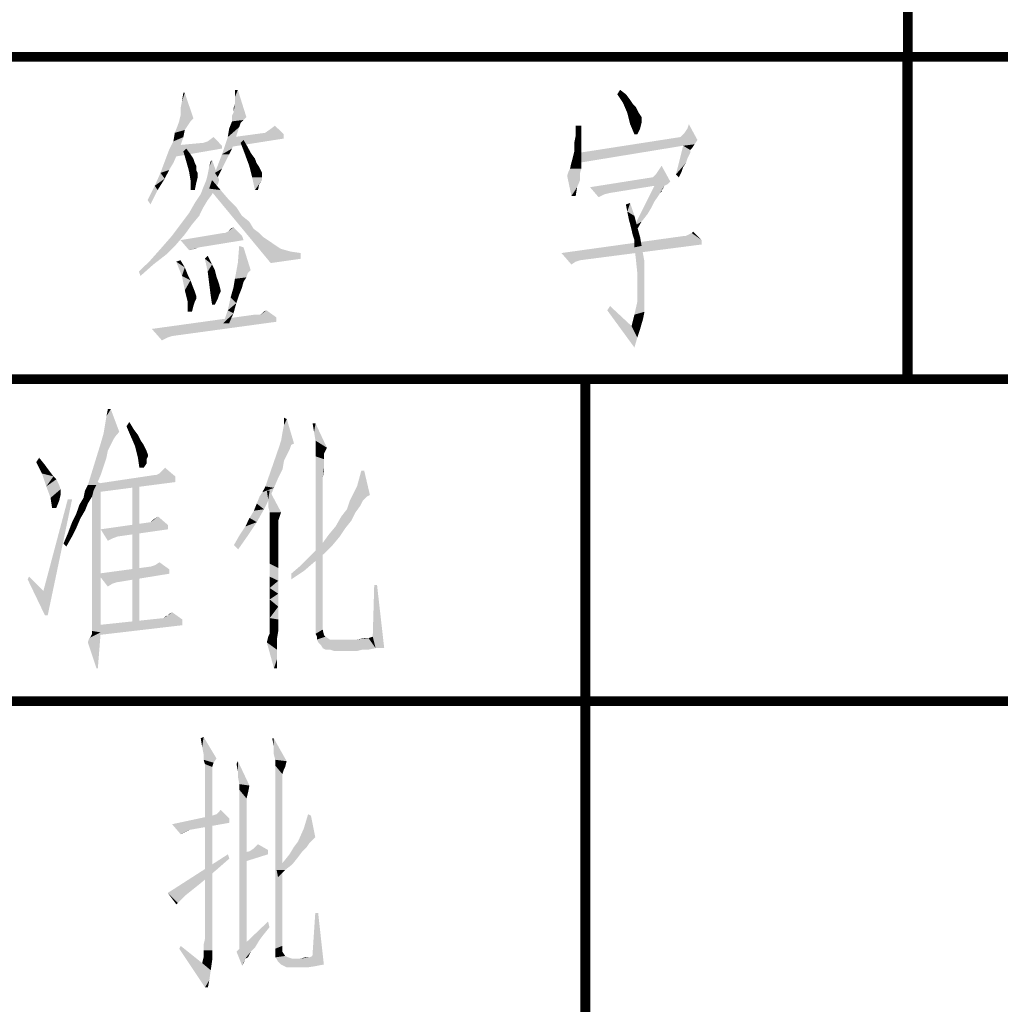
# Model space of a CAD drawing. Header units: millimetres. Extents: x 0 to 420, y 0 to 297.
# Tile 17 of 27: x 271 to 286, y 15 to 31. Entities that reach past the tile are written whole.
import ezdxf

# ---------------------------------------------------------------- set-up
doc = ezdxf.new("R2010")
doc.units = ezdxf.units.MM
doc.header["$LTSCALE"] = 23.1
doc.layers.get('0').update_dxf_attribs({"linetype": 'CONTINUOUS'})
doc.layers.add('GMA1347总成-02_DXF_FORMAT', color=7, linetype='CONTINUOUS')

# ---------------------------------------------------------------- blocks, each defined once
blk = doc.blocks.new('*T14')
at = {"color": 1, "linetype": 'Continuous'}
for p, q in [((0, 0), (15, 0)), ((0, 0), (0, -5)), ((15, 0), (15, -5)), ((0, -5), (15, -5))]:
    blk.add_line(p, q, dxfattribs=at)
blk = doc.blocks.new('*T15')
at = {"color": 1, "linetype": 'Continuous'}
for p, q in [((0, 0), (10, 0)), ((0, 0), (0, -5)), ((10, 0), (10, -5)), ((0, -5), (10, -5))]:
    blk.add_line(p, q, dxfattribs=at)
blk = doc.blocks.new('*T16')
at = {"color": 1, "linetype": 'Continuous'}
for p, q in [((0, 0), (60, 0)), ((0, 0), (0, -20)), ((15, 0), (15, -20)), ((30, 0), (30, -20)), ((45, 0), (45, -20)), ((60, 0), (60, -20)), ((0, -5), (60, -5)), ((0, -10), (60, -10)), ((0, -15), (60, -15)), ((0, -20), (60, -20))]:
    blk.add_line(p, q, dxfattribs=at)

msp = doc.modelspace()

# ---------------------------------------------------------------- linework, layer by layer
at = {"color": 1, "linetype": 'Continuous'}
for points in [[(273.715, 29.2), (273.737, 29.311), (273.781, 29.444)], [(273.715, 29.089), (273.715, 29.2), (273.781, 29.444)], [(273.715, 29.089), (273.781, 29.444), (273.915, 29.044)], [(273.781, 29.444), (273.737, 29.311), (273.759, 29.444)], [(274.537, 29.133), (274.559, 29.267), (274.604, 29.489)], [(274.537, 29.133), (274.604, 29.489), (274.737, 29.067)], [(274.604, 29.489), (274.559, 29.378), (274.559, 29.489)], [(274.559, 29.267), (274.559, 29.378), (274.604, 29.489)], [(280.493, 29.422), (280.537, 29.489), (280.626, 29.422)], [(280.626, 29.422), (280.581, 29.289), (280.493, 29.422)], [(280.626, 29.422), (280.693, 29.333), (280.581, 29.289)], [(274.537, 29.133), (274.537, 29.2), (274.559, 29.267)], [(280.581, 29.289), (280.693, 29.333), (280.737, 29.267)], [(280.737, 29.267), (280.648, 29.133), (280.581, 29.289)], [(280.737, 29.267), (280.781, 29.222), (280.648, 29.133)], [(280.648, 29.133), (280.781, 29.222), (280.826, 29.133)], [(273.915, 29.044), (273.693, 29), (273.715, 29.089)], [(273.693, 29), (273.915, 29.044), (273.87, 29)], [(274.737, 29.067), (274.515, 29.089), (274.537, 29.133)], [(274.737, 29.067), (274.515, 29), (274.515, 29.089)], [(274.737, 29.067), (274.715, 29.044), (274.515, 29)], [(274.715, 29.044), (274.693, 29.022), (274.515, 29)], [(280.826, 29.133), (280.693, 28.956), (280.648, 29.133)], [(280.826, 29.133), (280.87, 29.067), (280.693, 28.956)], [(280.87, 29.067), (280.87, 29.022), (280.693, 28.956)], [(273.826, 28.933), (273.781, 28.867), (273.626, 28.822)], [(273.826, 28.933), (273.626, 28.822), (273.67, 28.933)], [(273.87, 29), (273.67, 28.933), (273.693, 29)], [(273.67, 28.933), (273.87, 29), (273.826, 28.933)], [(274.448, 28.756), (274.47, 28.889), (274.626, 28.911)], [(274.448, 28.756), (274.626, 28.911), (274.515, 28.578)], [(274.648, 28.978), (274.47, 28.889), (274.515, 29)], [(274.648, 28.978), (274.626, 28.911), (274.47, 28.889)], [(274.515, 29), (274.693, 29.022), (274.648, 28.978)], [(275.093, 28.867), (275.181, 28.933), (275.315, 28.8)], [(279.937, 28.933), (279.937, 28.8), (279.848, 28.778)], [(279.937, 28.933), (279.848, 28.778), (279.848, 28.933)], [(280.87, 29.022), (280.87, 28.978), (280.693, 28.956)], [(280.693, 28.956), (280.87, 28.978), (280.848, 28.889)], [(280.848, 28.889), (280.759, 28.8), (280.693, 28.956)], [(281.581, 28.889), (281.604, 28.956), (281.737, 28.711)], [(273.537, 28.556), (273.604, 28.689), (273.759, 28.756)], [(273.537, 28.556), (273.759, 28.756), (273.693, 28.556)], [(273.759, 28.756), (273.604, 28.689), (273.626, 28.822)], [(273.626, 28.822), (273.781, 28.867), (273.759, 28.756)], [(274.137, 28.689), (274.226, 28.756), (274.359, 28.622)], [(274.515, 28.578), (274.359, 28.489), (274.448, 28.756)], [(275.315, 28.733), (274.47, 28.6), (274.537, 28.756)], [(275.315, 28.8), (274.537, 28.756), (275.026, 28.822)], [(274.537, 28.756), (275.315, 28.8), (275.315, 28.733)], [(275.315, 28.8), (275.026, 28.822), (275.093, 28.867)], [(279.937, 28.689), (279.826, 28.667), (279.848, 28.778)], [(279.848, 28.778), (279.937, 28.8), (279.937, 28.689)], [(281.737, 28.711), (279.893, 28.511), (281.47, 28.756)], [(280.759, 28.8), (280.848, 28.889), (280.804, 28.8)], [(281.737, 28.711), (281.47, 28.756), (281.493, 28.778)], [(281.737, 28.711), (281.493, 28.778), (281.537, 28.822)], [(281.737, 28.711), (281.537, 28.822), (281.581, 28.889)], [(274.359, 28.622), (273.581, 28.622), (274.07, 28.667)], [(274.359, 28.622), (274.359, 28.578), (273.581, 28.444)], [(274.359, 28.622), (273.581, 28.444), (273.581, 28.622)], [(274.359, 28.622), (274.07, 28.667), (274.137, 28.689)], [(274.648, 28.667), (274.693, 28.711), (274.759, 28.6)], [(274.759, 28.6), (274.715, 28.489), (274.648, 28.667)], [(274.759, 28.6), (274.804, 28.511), (274.715, 28.489)], [(279.826, 28.667), (279.937, 28.689), (279.937, 28.6)], [(279.937, 28.6), (279.826, 28.533), (279.826, 28.667)], [(279.826, 28.533), (279.937, 28.6), (279.937, 28.511)], [(281.737, 28.711), (281.693, 28.644), (279.893, 28.511)], [(281.693, 28.644), (281.515, 28.622), (279.893, 28.511)], [(279.893, 28.511), (281.515, 28.622), (279.893, 28.356)], [(281.626, 28.556), (281.404, 28.178), (281.515, 28.622)], [(281.515, 28.622), (281.693, 28.644), (281.648, 28.578)], [(281.515, 28.622), (281.648, 28.578), (281.626, 28.556)], [(273.693, 28.556), (273.47, 28.378), (273.537, 28.556)], [(273.47, 28.378), (273.693, 28.556), (273.604, 28.356)], [(273.759, 28.533), (273.804, 28.578), (273.87, 28.489)], [(273.87, 28.489), (273.804, 28.378), (273.759, 28.533)], [(273.87, 28.489), (273.915, 28.422), (273.804, 28.378)], [(274.47, 28.489), (274.426, 28.4), (274.248, 28.2)], [(274.47, 28.489), (274.248, 28.2), (274.359, 28.489)], [(274.359, 28.489), (274.515, 28.578), (274.47, 28.489)], [(274.715, 28.489), (274.804, 28.511), (274.87, 28.422)], [(274.87, 28.422), (274.781, 28.311), (274.715, 28.489)], [(279.937, 28.444), (279.937, 28.378), (279.781, 28.356)], [(279.937, 28.444), (279.781, 28.356), (279.804, 28.444)], [(279.937, 28.511), (279.804, 28.444), (279.826, 28.533)], [(279.804, 28.444), (279.937, 28.511), (279.937, 28.444)], [(281.626, 28.556), (281.626, 28.511), (281.404, 28.178)], [(281.626, 28.511), (281.604, 28.467), (281.404, 28.178)], [(281.604, 28.467), (281.581, 28.422), (281.404, 28.178)], [(273.604, 28.356), (273.404, 28.2), (273.47, 28.378)], [(273.604, 28.356), (273.537, 28.244), (273.404, 28.2)], [(273.804, 28.378), (273.915, 28.422), (273.937, 28.356)], [(273.937, 28.356), (273.848, 28.222), (273.804, 28.378)], [(273.937, 28.356), (273.959, 28.311), (273.848, 28.222)], [(273.959, 28.311), (273.959, 28.244), (273.848, 28.222)], [(274.115, 28.089), (274.137, 28.178), (274.204, 28.4)], [(274.115, 28.089), (274.204, 28.4), (274.315, 28.089)], [(274.137, 28.178), (274.159, 28.289), (274.204, 28.4)], [(274.159, 28.289), (274.181, 28.378), (274.204, 28.4)], [(274.426, 28.4), (274.359, 28.267), (274.248, 28.2)], [(274.87, 28.422), (274.893, 28.356), (274.781, 28.311)], [(274.781, 28.311), (274.893, 28.356), (274.937, 28.289)], [(274.937, 28.289), (274.826, 28.133), (274.781, 28.311)], [(274.937, 28.289), (274.959, 28.244), (274.826, 28.133)], [(279.937, 28.311), (279.759, 28.267), (279.781, 28.356)], [(279.759, 28.267), (279.937, 28.311), (279.937, 28.267)], [(279.781, 28.356), (279.937, 28.378), (279.937, 28.311)], [(281.093, 28.178), (281.137, 28.244), (281.181, 28.311)], [(281.093, 28.178), (281.181, 28.311), (281.315, 28.067)], [(281.581, 28.422), (281.559, 28.356), (281.404, 28.178)], [(281.559, 28.356), (281.515, 28.289), (281.404, 28.178)], [(281.515, 28.289), (281.493, 28.222), (281.404, 28.178)], [(273.47, 28.111), (273.315, 28), (273.404, 28.2)], [(273.404, 28.2), (273.537, 28.244), (273.47, 28.111)], [(273.848, 28.222), (273.959, 28.244), (273.981, 28.2)], [(273.981, 28.2), (273.87, 28.089), (273.848, 28.222)], [(273.981, 28.2), (273.981, 28.178), (273.87, 28.089)], [(273.981, 28.178), (273.981, 28.133), (273.87, 28.089)], [(273.87, 28.089), (273.981, 28.133), (273.959, 28.044)], [(274.248, 28.2), (274.359, 28.267), (274.293, 28.133)], [(274.959, 28.244), (274.981, 28.2), (274.826, 28.133)], [(274.981, 28.2), (274.981, 28.178), (274.826, 28.133)], [(274.826, 28.133), (274.981, 28.178), (274.981, 28.133)], [(274.981, 28.133), (274.87, 27.933), (274.826, 28.133)], [(274.981, 28.133), (274.981, 28.089), (274.87, 27.933)], [(279.915, 28.2), (279.715, 28.156), (279.737, 28.222)], [(279.715, 28.156), (279.915, 28.2), (279.915, 28.089)], [(279.915, 28.089), (279.781, 27.844), (279.715, 28.156)], [(279.937, 28.267), (279.737, 28.222), (279.759, 28.267)], [(279.737, 28.222), (279.937, 28.267), (279.915, 28.2)], [(281.315, 28.067), (280.07, 27.978), (281.048, 28.133)], [(281.048, 28.133), (281.07, 28.156), (281.093, 28.178)], [(281.315, 28.067), (281.048, 28.133), (281.093, 28.178)], [(281.404, 28.178), (281.493, 28.222), (281.448, 28.133)], [(273.359, 27.933), (273.204, 27.778), (273.315, 28)], [(273.315, 28), (273.47, 28.111), (273.359, 27.933)], [(273.959, 28.044), (273.87, 27.933), (273.87, 28.089)], [(273.87, 27.933), (273.959, 28.044), (273.937, 27.933)], [(274.248, 27.956), (274.026, 27.867), (274.07, 27.978)], [(274.315, 28.089), (274.293, 28.022), (274.07, 27.978)], [(274.315, 28.089), (274.07, 27.978), (274.115, 28.089)], [(274.07, 27.978), (274.293, 28.022), (274.248, 27.956)], [(274.159, 27.956), (274.204, 28.089), (274.337, 27.933)], [(274.981, 28.089), (274.937, 28.022), (274.87, 27.933)], [(274.87, 27.933), (274.937, 28.022), (274.915, 27.933)], [(279.915, 28.089), (279.87, 27.978), (279.781, 27.844)], [(279.781, 27.844), (279.87, 27.978), (279.848, 27.844)], [(281.315, 28.067), (281.27, 28.022), (280.07, 27.978)], [(281.27, 28.022), (281.07, 28), (280.07, 27.978)], [(280.07, 27.978), (281.07, 28), (280.381, 27.889)], [(280.07, 27.978), (280.381, 27.889), (280.293, 27.867)], [(280.293, 27.867), (280.204, 27.822), (280.07, 27.978)], [(281.226, 28), (281.181, 27.933), (280.759, 27.378)], [(281.226, 28), (280.759, 27.378), (281.07, 28)], [(281.07, 28), (281.27, 28.022), (281.226, 28)], [(281.226, 28), (281.204, 27.956), (281.181, 27.933)], [(273.204, 27.778), (273.359, 27.933), (273.248, 27.711)], [(274.204, 27.867), (274.137, 27.778), (273.937, 27.733)], [(274.204, 27.867), (273.937, 27.733), (274.026, 27.867)], [(274.026, 27.867), (274.248, 27.956), (274.204, 27.867)], [(274.337, 27.933), (275.115, 26.8), (274.159, 27.956)], [(274.337, 27.933), (274.47, 27.778), (275.115, 26.8)], [(281.181, 27.933), (281.159, 27.889), (280.759, 27.378)], [(281.159, 27.889), (281.115, 27.822), (280.759, 27.378)], [(281.115, 27.822), (281.07, 27.756), (280.759, 27.378)], [(281.181, 27.933), (281.181, 27.911), (281.159, 27.889)], [(274.07, 27.667), (273.848, 27.578), (273.937, 27.733)], [(273.848, 27.578), (274.07, 27.667), (274.004, 27.533)], [(273.937, 27.733), (274.137, 27.778), (274.07, 27.667)], [(274.47, 27.778), (274.581, 27.667), (275.115, 26.8)], [(274.581, 27.667), (274.67, 27.533), (275.115, 26.8)], [(280.648, 27.6), (280.626, 27.711), (280.693, 27.733)], [(280.648, 27.6), (280.693, 27.733), (280.759, 27.533)], [(281.07, 27.756), (281.026, 27.667), (280.759, 27.378)], [(281.026, 27.667), (280.959, 27.556), (280.759, 27.378)], [(274.004, 27.533), (273.715, 27.4), (273.848, 27.578)], [(273.715, 27.4), (274.004, 27.533), (273.893, 27.4)], [(274.67, 27.533), (274.781, 27.444), (275.115, 26.8)], [(280.759, 27.533), (280.67, 27.489), (280.648, 27.6)], [(280.693, 27.4), (280.67, 27.489), (280.759, 27.533)], [(280.693, 27.4), (280.759, 27.533), (280.804, 27.356)], [(280.959, 27.556), (280.87, 27.444), (280.759, 27.378)], [(273.893, 27.4), (273.781, 27.244), (273.581, 27.222)], [(273.893, 27.4), (273.581, 27.222), (273.715, 27.4)], [(274.781, 27.444), (274.848, 27.333), (275.115, 26.8)], [(280.804, 27.356), (280.715, 27.311), (280.693, 27.4)], [(280.759, 27.378), (280.87, 27.444), (280.781, 27.289)], [(273.648, 27.089), (273.426, 27.044), (273.581, 27.222)], [(273.581, 27.222), (273.781, 27.244), (273.648, 27.089)], [(274.404, 27.267), (274.67, 27.222), (273.715, 27.156)], [(274.404, 27.267), (273.715, 27.156), (274.381, 27.267)], [(273.715, 27.156), (274.67, 27.222), (274.693, 27.156)], [(274.67, 27.222), (274.404, 27.267), (274.448, 27.289)], [(274.448, 27.289), (274.493, 27.333), (274.537, 27.356)], [(274.448, 27.289), (274.537, 27.356), (274.67, 27.222)], [(274.848, 27.333), (274.937, 27.267), (275.115, 26.8)], [(274.937, 27.267), (275.004, 27.2), (275.115, 26.8)], [(281.559, 27.222), (281.804, 27.156), (279.626, 26.956)], [(281.559, 27.222), (279.626, 26.956), (281.537, 27.222)], [(280.737, 27.222), (280.715, 27.311), (280.804, 27.356)], [(280.737, 27.222), (280.804, 27.356), (280.848, 27.2)], [(280.848, 27.2), (280.759, 27.156), (280.737, 27.222)], [(281.804, 27.156), (281.559, 27.222), (281.604, 27.244)], [(281.804, 27.156), (281.604, 27.244), (281.648, 27.267)], [(281.648, 27.267), (281.67, 27.289), (281.804, 27.156)], [(273.426, 27.044), (273.648, 27.089), (273.493, 26.933)], [(273.715, 27.156), (274.693, 27.156), (274.004, 27.044)], [(274.004, 27.044), (273.848, 27), (273.715, 27.156)], [(274.693, 27.044), (274.604, 26.8), (274.626, 27.067)], [(275.004, 27.2), (275.137, 27.111), (275.115, 26.8)], [(275.137, 27.111), (275.27, 27.022), (275.115, 26.8)], [(281.804, 27.156), (281.804, 27.089), (279.626, 26.956)], [(279.626, 26.956), (281.804, 27.089), (279.915, 26.844)], [(280.759, 27.089), (280.759, 27.156), (280.848, 27.2)], [(280.759, 27.089), (280.848, 27.2), (280.87, 27.067)], [(280.87, 27.067), (280.759, 27.044), (280.759, 27.089)], [(280.781, 26.867), (280.759, 27.044), (280.87, 27.067)], [(280.781, 26.867), (280.87, 27.067), (280.915, 26.822)], [(273.493, 26.933), (273.248, 26.844), (273.426, 27.044)], [(273.248, 26.844), (273.493, 26.933), (273.293, 26.778)], [(274.004, 27.044), (273.937, 27.022), (273.848, 27)], [(274.093, 26.867), (274.137, 26.911), (274.204, 26.778)], [(274.604, 26.8), (274.693, 27.044), (274.804, 26.689)], [(275.27, 27.022), (275.426, 26.978), (275.115, 26.8)], [(275.426, 26.978), (275.581, 26.956), (275.115, 26.8)], [(275.581, 26.956), (275.581, 26.867), (275.115, 26.8)], [(279.626, 26.956), (279.915, 26.844), (279.848, 26.822)], [(279.848, 26.822), (279.781, 26.778), (279.626, 26.956)], [(273.293, 26.778), (273.07, 26.667), (273.248, 26.844)], [(273.07, 26.667), (273.293, 26.778), (273.093, 26.6)], [(273.648, 26.822), (273.715, 26.844), (273.781, 26.733)], [(273.781, 26.733), (273.737, 26.6), (273.648, 26.822)], [(274.204, 26.778), (274.137, 26.667), (274.093, 26.867)], [(274.204, 26.778), (274.248, 26.689), (274.137, 26.667)], [(274.804, 26.689), (274.559, 26.556), (274.604, 26.8)], [(280.915, 26.822), (280.804, 26.644), (280.781, 26.867)], [(280.804, 26.644), (280.915, 26.822), (280.915, 26.578)], [(273.781, 26.733), (273.826, 26.622), (273.737, 26.6)], [(273.737, 26.6), (273.826, 26.622), (273.87, 26.533)], [(273.87, 26.533), (273.781, 26.378), (273.737, 26.6)], [(274.137, 26.667), (274.248, 26.689), (274.27, 26.6)], [(274.27, 26.6), (274.159, 26.489), (274.137, 26.667)], [(274.27, 26.6), (274.293, 26.533), (274.159, 26.489)], [(274.804, 26.689), (274.759, 26.644), (274.559, 26.556)], [(274.759, 26.644), (274.737, 26.578), (274.559, 26.556)], [(280.915, 26.578), (280.804, 26.422), (280.804, 26.644)], [(273.87, 26.533), (273.893, 26.467), (273.781, 26.378)], [(273.781, 26.378), (273.893, 26.467), (273.937, 26.356)], [(274.159, 26.489), (274.293, 26.533), (274.315, 26.467)], [(274.315, 26.467), (274.181, 26.311), (274.159, 26.489)], [(274.315, 26.467), (274.337, 26.378), (274.181, 26.311)], [(274.693, 26.511), (274.537, 26.422), (274.559, 26.556)], [(274.537, 26.422), (274.693, 26.511), (274.67, 26.422)], [(274.559, 26.556), (274.737, 26.578), (274.693, 26.511)], [(280.804, 26.422), (280.915, 26.578), (280.915, 26.311)], [(273.937, 26.356), (273.826, 26.2), (273.781, 26.378)], [(273.937, 26.356), (273.959, 26.289), (273.826, 26.2)], [(274.337, 26.378), (274.337, 26.356), (274.181, 26.311)], [(274.181, 26.311), (274.337, 26.356), (274.315, 26.311)], [(274.315, 26.311), (274.204, 26.156), (274.181, 26.311)], [(274.315, 26.311), (274.293, 26.244), (274.204, 26.156)], [(274.67, 26.422), (274.626, 26.311), (274.493, 26.267)], [(274.67, 26.422), (274.493, 26.267), (274.537, 26.422)], [(274.493, 26.267), (274.626, 26.311), (274.581, 26.178)], [(280.915, 26.311), (280.804, 26.2), (280.804, 26.422)], [(280.804, 26.2), (280.915, 26.311), (280.915, 26.044)], [(273.959, 26.289), (273.959, 26.244), (273.826, 26.2)], [(273.826, 26.2), (273.959, 26.244), (273.937, 26.2)], [(273.937, 26.2), (273.915, 26.133), (273.826, 26.044)], [(273.937, 26.2), (273.826, 26.044), (273.826, 26.2)], [(274.204, 26.156), (274.293, 26.244), (274.248, 26.156)], [(274.581, 26.178), (274.448, 26.067), (274.493, 26.267)], [(274.448, 26.067), (274.581, 26.178), (274.537, 26.022)], [(280.915, 26.044), (280.759, 26), (280.804, 26.2)], [(274.959, 26), (275.204, 25.956), (273.27, 25.778)], [(274.915, 26), (274.959, 26), (273.27, 25.778)], [(274.915, 26), (273.27, 25.778), (274.87, 26)], [(273.826, 26.044), (273.915, 26.133), (273.893, 26.044)], [(274.537, 26.022), (274.381, 25.867), (274.448, 26.067)], [(274.381, 25.867), (274.537, 26.022), (274.47, 25.867)], [(274.959, 26), (275.004, 26.044), (275.048, 26.067)], [(274.959, 26), (275.048, 26.067), (275.204, 25.956)], [(280.337, 26.067), (280.381, 26.133), (280.715, 25.822)], [(280.715, 25.822), (280.759, 25.489), (280.337, 26.067)], [(280.893, 25.933), (280.715, 25.822), (280.759, 26)], [(280.759, 26), (280.915, 26.044), (280.893, 25.933)], [(275.204, 25.956), (275.204, 25.889), (273.27, 25.778)], [(273.27, 25.778), (275.204, 25.889), (273.581, 25.667)], [(280.715, 25.822), (280.893, 25.933), (280.848, 25.778)], [(273.27, 25.778), (273.581, 25.667), (273.515, 25.644)], [(273.515, 25.644), (273.426, 25.6), (273.27, 25.778)], [(280.715, 25.822), (280.848, 25.778), (280.804, 25.644)], [(280.715, 25.822), (280.804, 25.644), (280.759, 25.489)], [(272.543, 24.289), (272.565, 24.422), (272.632, 24.533)], [(272.543, 24.289), (272.632, 24.533), (272.765, 24.178)], [(272.632, 24.533), (272.565, 24.422), (272.587, 24.533)], [(272.876, 24.267), (272.921, 24.333), (272.987, 24.222)], [(275.276, 24.044), (275.298, 24.178), (275.365, 24.378)], [(275.276, 24.044), (275.365, 24.378), (275.476, 24)], [(275.298, 24.178), (275.321, 24.289), (275.365, 24.378)], [(275.365, 24.378), (275.321, 24.289), (275.321, 24.4)], [(275.81, 24.311), (275.787, 24.178), (275.765, 24.311)], [(275.81, 24.044), (275.787, 24.178), (275.81, 24.311)], [(275.81, 24.044), (275.81, 24.311), (275.987, 23.933)], [(272.721, 24.133), (272.476, 24), (272.521, 24.156)], [(272.765, 24.178), (272.521, 24.156), (272.543, 24.289)], [(272.521, 24.156), (272.765, 24.178), (272.721, 24.133)], [(272.987, 24.222), (272.943, 24.111), (272.876, 24.267)], [(272.987, 24.222), (273.054, 24.133), (272.943, 24.111)], [(272.632, 23.978), (272.298, 23.422), (272.476, 24)], [(272.721, 24.133), (272.676, 24.067), (272.476, 24)], [(272.476, 24), (272.676, 24.067), (272.632, 23.978)], [(272.943, 24.111), (273.054, 24.133), (273.098, 24.044)], [(273.098, 24.044), (273.01, 23.956), (272.943, 24.111)], [(273.098, 24.044), (273.143, 23.978), (273.01, 23.956)], [(275.476, 24), (275.232, 23.911), (275.276, 24.044)], [(275.476, 24), (275.432, 23.978), (275.232, 23.911)], [(275.987, 23.933), (275.81, 23.911), (275.81, 24.044)], [(272.632, 23.978), (272.587, 23.889), (272.298, 23.422)], [(272.587, 23.889), (272.565, 23.778), (272.298, 23.422)], [(273.01, 23.956), (273.143, 23.978), (273.187, 23.889)], [(273.187, 23.889), (273.054, 23.778), (273.01, 23.956)], [(273.187, 23.889), (273.21, 23.822), (273.054, 23.778)], [(275.41, 23.911), (275.365, 23.822), (275.032, 23.333)], [(275.41, 23.911), (275.032, 23.333), (275.232, 23.911)], [(275.232, 23.911), (275.432, 23.978), (275.41, 23.911)], [(275.81, 23.911), (275.987, 23.933), (275.943, 23.844)], [(275.943, 23.844), (275.81, 23.8), (275.81, 23.911)], [(271.476, 23.711), (271.521, 23.778), (271.61, 23.667)], [(271.61, 23.667), (271.565, 23.533), (271.476, 23.711)], [(272.565, 23.778), (272.521, 23.644), (272.298, 23.422)], [(273.21, 23.822), (273.21, 23.8), (273.054, 23.778)], [(273.054, 23.778), (273.21, 23.8), (273.187, 23.756)], [(273.187, 23.756), (273.076, 23.622), (273.054, 23.778)], [(273.187, 23.756), (273.187, 23.689), (273.076, 23.622)], [(275.365, 23.822), (275.321, 23.733), (275.032, 23.333)], [(275.321, 23.733), (275.298, 23.6), (275.032, 23.333)], [(275.81, 23.8), (275.943, 23.844), (275.943, 23.756)], [(275.81, 23.8), (275.943, 23.756), (275.921, 23.467)], [(275.921, 23.467), (275.81, 21.044), (275.81, 23.8)], [(275.943, 23.756), (275.943, 23.733), (275.921, 23.467)], [(275.943, 23.733), (275.943, 23.711), (275.921, 23.467)], [(275.943, 23.711), (275.943, 23.644), (275.921, 23.467)], [(271.61, 23.667), (271.676, 23.578), (271.565, 23.533)], [(271.565, 23.533), (271.676, 23.578), (271.743, 23.489)], [(272.521, 23.644), (272.476, 23.511), (272.298, 23.422)], [(273.076, 23.622), (273.187, 23.689), (273.143, 23.622)], [(273.632, 23.489), (273.387, 23.533), (273.432, 23.578)], [(273.432, 23.578), (273.476, 23.622), (273.632, 23.489)], [(275.298, 23.6), (275.232, 23.467), (275.032, 23.333)], [(275.943, 23.644), (275.943, 23.578), (275.921, 23.467)], [(276.565, 23.578), (276.454, 23.333), (276.521, 23.578)], [(276.454, 23.333), (276.565, 23.578), (276.654, 23.2)], [(271.743, 23.489), (271.632, 23.333), (271.565, 23.533)], [(271.743, 23.489), (271.787, 23.444), (271.632, 23.333)], [(271.787, 23.444), (271.832, 23.356), (271.632, 23.333)], [(272.276, 23.356), (272.298, 23.422), (272.476, 23.511)], [(272.276, 23.356), (272.476, 23.511), (272.41, 23.356)], [(272.476, 23.378), (272.343, 23.156), (272.343, 23.444)], [(273.343, 23.511), (273.632, 23.489), (272.432, 23.378)], [(273.343, 23.511), (272.432, 23.378), (273.321, 23.511)], [(273.632, 23.489), (273.632, 23.4), (272.432, 23.378)], [(272.432, 23.378), (273.632, 23.4), (272.432, 23.244)], [(273.632, 23.489), (273.343, 23.511), (273.387, 23.533)], [(275.032, 23.333), (275.232, 23.467), (275.165, 23.311)], [(275.921, 23.467), (275.921, 23.356), (275.81, 21.044)], [(271.632, 23.333), (271.832, 23.356), (271.854, 23.289)], [(271.854, 23.289), (271.698, 23.156), (271.632, 23.333)], [(271.854, 23.289), (271.854, 23.244), (271.698, 23.156)], [(271.854, 23.244), (271.854, 23.2), (271.698, 23.156)], [(272.365, 23.267), (272.343, 23.178), (272.21, 23.156)], [(272.365, 23.267), (272.21, 23.156), (272.232, 23.267)], [(272.41, 23.356), (272.232, 23.267), (272.276, 23.356)], [(272.232, 23.267), (272.41, 23.356), (272.365, 23.267)], [(272.343, 22.911), (272.343, 23.156), (272.476, 23.378)], [(272.343, 22.667), (272.343, 22.911), (272.476, 23.378)], [(272.343, 22.444), (272.343, 22.667), (272.476, 23.378)], [(272.343, 22.222), (272.343, 22.444), (272.476, 23.378)], [(272.343, 22.044), (272.343, 22.222), (272.476, 23.378)], [(272.343, 21.867), (272.343, 22.044), (272.476, 23.378)], [(272.343, 21.711), (272.343, 21.867), (272.476, 23.378)], [(272.343, 21.578), (272.343, 21.711), (272.476, 23.378)], [(272.343, 21.444), (272.343, 21.578), (272.476, 23.378)], [(272.343, 21.356), (272.343, 21.444), (272.476, 23.378)], [(272.343, 21.267), (272.343, 21.356), (272.476, 23.378)], [(272.343, 21.2), (272.343, 21.267), (272.476, 23.378)], [(272.343, 21.133), (272.343, 21.2), (272.476, 23.378)], [(272.343, 21.111), (272.343, 21.133), (272.476, 23.378)], [(272.343, 21.089), (272.343, 21.111), (272.476, 23.378)], [(272.343, 21.089), (272.476, 23.378), (272.476, 21.067)], [(273.076, 23.378), (272.965, 21.178), (272.965, 23.378)], [(272.965, 21.178), (273.076, 23.378), (273.076, 21.178)], [(274.943, 23.178), (274.987, 23.244), (275.165, 23.311)], [(274.943, 23.178), (275.165, 23.311), (275.098, 23.156)], [(275.165, 23.311), (274.987, 23.244), (275.032, 23.333)], [(275.098, 23.267), (275.076, 23.133), (275.054, 23.267)], [(275.076, 23.022), (275.076, 23.133), (275.098, 23.267)], [(275.098, 22.933), (275.076, 23.022), (275.098, 23.267)], [(275.098, 22.933), (275.098, 23.267), (275.276, 22.933)], [(275.921, 23.356), (275.921, 23.222), (275.81, 21.044)], [(276.654, 23.2), (276.343, 23.111), (276.454, 23.333)], [(272.032, 23.133), (271.587, 21.711), (271.965, 23.133)], [(271.61, 21.333), (271.587, 21.711), (272.032, 23.133)], [(271.61, 21.333), (272.032, 23.133), (271.654, 21.333)], [(271.698, 23.156), (271.854, 23.2), (271.832, 23.111)], [(271.832, 23.111), (271.721, 23), (271.698, 23.156)], [(271.721, 23), (271.832, 23.111), (271.787, 23)], [(272.276, 23.067), (272.143, 23.044), (272.21, 23.156)], [(272.21, 23.156), (272.343, 23.178), (272.276, 23.067)], [(275.098, 23.156), (274.898, 23.067), (274.943, 23.178)], [(274.898, 23.067), (275.098, 23.156), (275.01, 22.978)], [(275.921, 23.222), (275.921, 23.067), (275.81, 21.044)], [(276.543, 23.111), (276.498, 23.022), (276.298, 22.978)], [(276.543, 23.111), (276.298, 22.978), (276.343, 23.111)], [(276.654, 23.2), (276.61, 23.178), (276.343, 23.111)], [(276.343, 23.111), (276.61, 23.178), (276.543, 23.111)], [(272.232, 22.956), (272.098, 22.911), (272.143, 23.044)], [(272.098, 22.911), (272.232, 22.956), (272.165, 22.844)], [(272.143, 23.044), (272.276, 23.067), (272.232, 22.956)], [(274.787, 22.844), (274.854, 22.956), (275.01, 22.978)], [(274.787, 22.844), (275.01, 22.978), (274.898, 22.778)], [(275.01, 22.978), (274.854, 22.956), (274.898, 23.067)], [(275.276, 22.933), (275.098, 22.889), (275.098, 22.933)], [(275.098, 22.889), (275.276, 22.933), (275.254, 22.867)], [(275.921, 23.067), (275.921, 22.889), (275.81, 21.044)], [(276.432, 22.933), (276.21, 22.867), (276.298, 22.978)], [(276.21, 22.867), (276.432, 22.933), (276.365, 22.8)], [(276.298, 22.978), (276.498, 23.022), (276.432, 22.933)], [(272.098, 22.689), (271.965, 22.6), (272.032, 22.778)], [(272.165, 22.844), (272.032, 22.778), (272.098, 22.911)], [(272.032, 22.778), (272.165, 22.844), (272.098, 22.689)], [(273.521, 22.733), (272.476, 22.667), (273.254, 22.778)], [(273.254, 22.778), (273.298, 22.822), (273.365, 22.867)], [(273.254, 22.778), (273.365, 22.867), (273.521, 22.733)], [(274.632, 22.578), (274.721, 22.711), (274.898, 22.778)], [(274.632, 22.578), (274.898, 22.778), (274.765, 22.578)], [(274.898, 22.778), (274.721, 22.711), (274.787, 22.844)], [(275.254, 22.867), (275.098, 22.844), (275.098, 22.889)], [(275.098, 22.844), (275.254, 22.867), (275.232, 22.8)], [(275.232, 22.8), (275.098, 22.778), (275.098, 22.844)], [(275.098, 22.778), (275.232, 22.8), (275.232, 22.778)], [(275.232, 22.778), (275.098, 22.711), (275.098, 22.778)], [(275.098, 22.711), (275.232, 22.778), (275.232, 22.711)], [(275.921, 22.889), (275.921, 22.689), (275.81, 21.044)], [(276.365, 22.8), (276.121, 22.711), (276.21, 22.867)], [(276.121, 22.711), (276.365, 22.8), (276.276, 22.689)], [(271.965, 22.6), (272.098, 22.689), (272.032, 22.556)], [(272.476, 22.667), (273.521, 22.733), (273.521, 22.667)], [(272.476, 22.667), (273.521, 22.667), (272.743, 22.556)], [(272.476, 22.667), (272.743, 22.556), (272.676, 22.533)], [(272.676, 22.533), (272.587, 22.489), (272.476, 22.667)], [(275.232, 22.711), (275.232, 22.644), (275.098, 22.6)], [(275.232, 22.711), (275.098, 22.6), (275.098, 22.711)], [(275.098, 22.6), (275.232, 22.644), (275.232, 22.533)], [(275.921, 22.689), (275.921, 22.467), (275.81, 21.044)], [(276.276, 22.689), (276.01, 22.578), (276.121, 22.711)], [(276.01, 22.578), (276.276, 22.689), (276.187, 22.556)], [(272.032, 22.556), (271.898, 22.444), (271.965, 22.6)], [(271.898, 22.444), (272.032, 22.556), (271.943, 22.4)], [(274.765, 22.578), (274.543, 22.422), (274.632, 22.578)], [(274.543, 22.422), (274.765, 22.578), (274.61, 22.356)], [(275.232, 22.533), (275.098, 22.467), (275.098, 22.6)], [(275.098, 22.467), (275.232, 22.533), (275.232, 22.4)], [(276.187, 22.556), (275.898, 22.422), (276.01, 22.578)], [(275.898, 22.422), (276.187, 22.556), (276.076, 22.422)], [(275.232, 22.4), (275.098, 22.311), (275.098, 22.467)], [(275.098, 22.311), (275.232, 22.4), (275.232, 22.244)], [(276.076, 22.422), (275.943, 22.289), (275.743, 22.267)], [(276.076, 22.422), (275.743, 22.267), (275.898, 22.422)], [(275.921, 22.467), (275.921, 22.244), (275.81, 21.044)], [(275.232, 22.244), (275.098, 22.133), (275.098, 22.311)], [(275.098, 22.133), (275.232, 22.244), (275.232, 22.067)], [(275.787, 22.156), (275.587, 22.111), (275.743, 22.267)], [(275.743, 22.267), (275.943, 22.289), (275.787, 22.156)], [(275.921, 22.244), (275.921, 21.978), (275.81, 21.044)], [(273.543, 22.044), (272.432, 21.978), (273.254, 22.089)], [(272.432, 21.978), (273.543, 22.044), (273.543, 21.978)], [(273.543, 22.044), (273.254, 22.089), (273.321, 22.111)], [(273.321, 22.111), (273.387, 22.156), (273.543, 22.044)], [(275.232, 22.067), (275.098, 21.933), (275.098, 22.133)], [(275.098, 21.933), (275.232, 22.067), (275.232, 21.867)], [(275.632, 22.022), (275.432, 21.978), (275.587, 22.111)], [(275.432, 21.978), (275.632, 22.022), (275.432, 21.889)], [(275.587, 22.111), (275.787, 22.156), (275.632, 22.022)], [(271.343, 21.889), (271.365, 21.933), (271.587, 21.711)], [(271.587, 21.711), (271.61, 21.333), (271.343, 21.889)], [(272.432, 21.978), (273.543, 21.978), (272.721, 21.844)], [(272.432, 21.978), (272.721, 21.844), (272.654, 21.822)], [(272.654, 21.822), (272.587, 21.778), (272.432, 21.978)], [(275.232, 21.867), (275.098, 21.756), (275.098, 21.933)], [(275.098, 21.756), (275.232, 21.867), (275.232, 21.667)], [(275.921, 21.978), (275.921, 21.711), (275.81, 21.044)], [(275.232, 21.667), (275.098, 21.578), (275.098, 21.756)], [(275.921, 21.711), (275.921, 21.422), (275.81, 21.044)], [(276.765, 21.8), (276.698, 21), (276.721, 21.8)], [(276.743, 20.822), (276.698, 21), (276.765, 21.8)], [(276.743, 20.822), (276.765, 21.8), (276.876, 20.822)], [(275.098, 21.578), (275.232, 21.667), (275.232, 21.467)], [(275.232, 21.467), (275.098, 21.422), (275.098, 21.578)], [(275.098, 21.289), (275.098, 21.422), (275.232, 21.467)], [(275.098, 21.289), (275.232, 21.467), (275.232, 21.267)], [(275.921, 21.422), (275.921, 21.111), (275.81, 21.044)], [(273.743, 21.267), (272.41, 21.178), (273.454, 21.289)], [(272.41, 21.178), (273.743, 21.267), (273.743, 21.178)], [(273.454, 21.289), (273.521, 21.333), (273.587, 21.378)], [(273.454, 21.289), (273.587, 21.378), (273.743, 21.267)], [(273.454, 21.289), (273.476, 21.311), (273.521, 21.333)], [(273.521, 21.333), (273.543, 21.356), (273.587, 21.378)], [(275.232, 21.267), (275.098, 21.2), (275.098, 21.289)], [(275.098, 21.111), (275.098, 21.2), (275.232, 21.267)], [(275.098, 21.111), (275.232, 21.267), (275.232, 21.089)], [(273.743, 21.178), (272.41, 21.022), (272.41, 21.178)], [(275.232, 21.089), (275.098, 21.067), (275.098, 21.111)], [(275.81, 21.044), (275.921, 21.111), (275.943, 21.022)], [(272.276, 20.911), (272.298, 20.978), (272.476, 21.067)], [(272.41, 20.511), (272.276, 20.911), (272.476, 21.067)], [(272.298, 20.978), (272.321, 21), (272.476, 21.067)], [(272.321, 21), (272.343, 21.044), (272.476, 21.067)], [(272.476, 21.067), (272.343, 21.044), (272.343, 21.089)], [(272.41, 20.511), (272.476, 21.067), (272.432, 20.511)], [(275.21, 20.956), (275.054, 20.911), (275.076, 21)], [(275.054, 20.911), (275.21, 20.956), (275.21, 20.8)], [(275.076, 21), (275.098, 21.044), (275.232, 21.089)], [(275.076, 21), (275.232, 21.089), (275.21, 20.956)], [(275.098, 21.044), (275.098, 21.067), (275.232, 21.089)], [(275.943, 21.022), (275.832, 21), (275.81, 21.044)], [(275.832, 21), (275.943, 21.022), (275.965, 21)], [(275.965, 21), (275.832, 20.956), (275.832, 21)], [(275.832, 20.956), (275.965, 21), (276.032, 20.956)], [(276.032, 20.956), (275.854, 20.911), (275.832, 20.956)], [(276.343, 20.956), (276.454, 20.956), (275.854, 20.911)], [(276.098, 20.956), (276.343, 20.956), (275.854, 20.911)], [(276.032, 20.956), (276.098, 20.956), (275.854, 20.911)], [(275.898, 20.867), (275.854, 20.911), (276.454, 20.956)], [(275.898, 20.867), (276.454, 20.956), (276.632, 20.978)], [(275.921, 20.822), (275.898, 20.867), (276.632, 20.978)], [(276.743, 20.822), (275.921, 20.822), (276.632, 20.978)], [(276.632, 20.978), (276.454, 20.956), (276.565, 20.978)], [(276.743, 20.822), (276.632, 20.978), (276.698, 21)], [(275.21, 20.8), (275.165, 20.511), (275.054, 20.911)], [(275.21, 20.8), (275.21, 20.644), (275.165, 20.511)], [(276.743, 20.822), (275.965, 20.8), (275.921, 20.822)], [(276.032, 20.8), (275.965, 20.8), (276.743, 20.822)], [(276.543, 20.8), (276.032, 20.8), (276.743, 20.822)], [(276.543, 20.8), (276.098, 20.778), (276.032, 20.8)], [(276.098, 20.778), (276.543, 20.8), (276.454, 20.778)], [(276.543, 20.8), (276.743, 20.822), (276.632, 20.8)], [(275.165, 20.511), (275.21, 20.644), (275.21, 20.511)], [(274.051, 19.289), (274.028, 19.422), (274.073, 19.444)], [(274.073, 19.178), (274.051, 19.289), (274.073, 19.444)], [(274.073, 19.178), (274.073, 19.444), (274.273, 19.111)], [(275.162, 19.422), (275.162, 19.289), (275.139, 19.422)], [(275.184, 19.089), (275.162, 19.289), (275.162, 19.422)], [(275.184, 19.089), (275.162, 19.422), (275.362, 19.067)], [(275.184, 19.089), (275.162, 19.178), (275.162, 19.289)], [(274.273, 19.111), (274.073, 19.089), (274.073, 19.178)], [(274.073, 19.089), (274.273, 19.111), (274.228, 19.044)], [(274.228, 19.044), (274.095, 19.022), (274.073, 19.089)], [(274.095, 19.022), (274.228, 19.044), (274.206, 18.978)], [(274.206, 18.978), (274.095, 16.311), (274.095, 19.022)], [(274.206, 18.978), (274.206, 18.933), (274.095, 16.311)], [(274.606, 18.911), (274.584, 19.022), (274.606, 19.067)], [(274.628, 18.711), (274.606, 18.911), (274.606, 19.067)], [(274.628, 18.711), (274.606, 19.067), (274.784, 18.689)], [(275.362, 19.067), (275.184, 19), (275.184, 19.089)], [(275.184, 19), (275.362, 19.067), (275.339, 18.978)], [(275.184, 19), (275.339, 18.978), (275.317, 18.933)], [(275.184, 19), (275.317, 18.933), (275.295, 18.867)], [(275.295, 18.867), (275.184, 16.156), (275.184, 19)], [(274.206, 18.933), (274.206, 18.911), (274.095, 16.311)], [(274.206, 18.911), (274.206, 18.889), (274.095, 16.311)], [(274.206, 18.889), (274.206, 18.844), (274.095, 16.311)], [(274.206, 18.844), (274.206, 18.778), (274.095, 16.311)], [(274.628, 18.711), (274.606, 18.822), (274.606, 18.911)], [(275.295, 18.867), (275.295, 18.822), (275.184, 16.156)], [(275.295, 18.822), (275.295, 18.8), (275.184, 16.156)], [(274.206, 18.778), (274.206, 18.711), (274.095, 16.311)], [(274.206, 18.711), (274.206, 18.6), (274.095, 16.311)], [(274.784, 18.689), (274.628, 18.622), (274.628, 18.711)], [(274.628, 18.622), (274.784, 18.689), (274.762, 18.578)], [(275.295, 18.8), (275.295, 18.778), (275.184, 16.156)], [(275.295, 18.778), (275.295, 18.711), (275.184, 16.156)], [(275.295, 18.711), (275.295, 18.644), (275.184, 16.156)], [(274.206, 18.6), (274.206, 18.489), (274.095, 16.311)], [(274.628, 18.622), (274.762, 18.578), (274.739, 18.489)], [(274.739, 18.489), (274.628, 16.044), (274.628, 18.622)], [(275.295, 18.644), (275.295, 18.533), (275.184, 16.156)], [(275.295, 18.533), (275.295, 18.422), (275.184, 16.156)], [(274.206, 18.489), (274.206, 18.356), (274.095, 16.311)], [(274.206, 18.356), (274.206, 18.178), (274.095, 16.311)], [(274.739, 18.489), (274.739, 18.467), (274.628, 16.044)], [(274.739, 18.467), (274.739, 18.444), (274.628, 16.044)], [(274.739, 18.444), (274.739, 18.378), (274.628, 16.044)], [(274.739, 18.378), (274.739, 18.311), (274.628, 16.044)], [(275.295, 18.422), (275.295, 18.289), (275.184, 16.156)], [(274.473, 18.178), (273.584, 18.089), (274.206, 18.222)], [(274.473, 18.178), (274.206, 18.222), (274.273, 18.244)], [(274.273, 18.244), (274.339, 18.311), (274.473, 18.178)], [(274.739, 18.311), (274.739, 18.222), (274.628, 16.044)], [(274.739, 18.222), (274.739, 18.111), (274.628, 16.044)], [(275.295, 18.289), (275.295, 18.133), (275.184, 16.156)], [(275.739, 18.222), (275.628, 18.022), (275.695, 18.244)], [(275.628, 18.022), (275.739, 18.222), (275.806, 17.889)], [(274.473, 18.178), (274.473, 18.111), (273.584, 18.089)], [(273.584, 18.089), (274.473, 18.111), (273.851, 18)], [(273.851, 18), (273.717, 17.933), (273.584, 18.089)], [(274.206, 18.178), (274.206, 18), (274.095, 16.311)], [(274.739, 18.111), (274.739, 18), (274.628, 16.044)], [(275.295, 18.133), (275.295, 17.956), (275.184, 16.156)], [(273.851, 18), (273.806, 17.978), (273.717, 17.933)], [(274.206, 18), (274.206, 17.8), (274.095, 16.311)], [(274.739, 18), (274.739, 17.844), (274.628, 16.044)], [(275.295, 17.956), (275.295, 17.756), (275.184, 16.156)], [(275.806, 17.889), (275.539, 17.822), (275.628, 18.022)], [(275.806, 17.889), (275.762, 17.844), (275.539, 17.822)], [(274.206, 17.8), (274.206, 17.578), (274.095, 16.311)], [(274.739, 17.844), (274.739, 17.689), (274.628, 16.044)], [(274.851, 17.711), (274.917, 17.778), (275.073, 17.689)], [(275.295, 17.756), (275.295, 17.556), (275.184, 16.156)], [(275.673, 17.733), (275.606, 17.667), (275.406, 17.622)], [(275.673, 17.733), (275.406, 17.622), (275.473, 17.733)], [(275.717, 17.8), (275.473, 17.733), (275.539, 17.822)], [(275.473, 17.733), (275.717, 17.8), (275.673, 17.733)], [(275.539, 17.822), (275.762, 17.844), (275.717, 17.8)], [(274.473, 17.556), (273.517, 17.022), (274.451, 17.622)], [(274.739, 17.689), (274.739, 17.511), (274.628, 16.044)], [(274.651, 17.644), (274.784, 17.667), (275.073, 17.689)], [(274.651, 17.644), (275.073, 17.689), (275.073, 17.622)], [(275.073, 17.622), (274.651, 17.489), (274.651, 17.644)], [(275.073, 17.689), (274.784, 17.667), (274.851, 17.711)], [(275.539, 17.578), (275.317, 17.511), (275.406, 17.622)], [(275.406, 17.622), (275.606, 17.667), (275.539, 17.578)], [(274.473, 17.556), (274.295, 17.4), (273.517, 17.022)], [(274.206, 17.578), (274.206, 17.333), (274.095, 16.311)], [(274.739, 17.511), (274.739, 17.333), (274.628, 16.044)], [(275.295, 17.556), (275.295, 17.311), (275.184, 16.156)], [(275.451, 17.467), (275.206, 17.378), (275.317, 17.511)], [(275.206, 17.378), (275.451, 17.467), (275.339, 17.378)], [(275.317, 17.511), (275.539, 17.578), (275.451, 17.467)], [(274.295, 17.4), (274.139, 17.267), (273.517, 17.022)], [(274.206, 17.333), (274.206, 17.067), (274.095, 16.311)], [(274.739, 17.333), (274.739, 17.111), (274.628, 16.044)], [(275.295, 17.311), (275.295, 17.067), (275.184, 16.156)], [(275.339, 17.378), (275.228, 17.267), (275.206, 17.378)], [(274.139, 17.267), (274.006, 17.156), (273.517, 17.022)], [(274.006, 17.156), (273.895, 17.067), (273.517, 17.022)], [(273.517, 17.022), (273.895, 17.067), (273.784, 16.978)], [(273.517, 17.022), (273.784, 16.978), (273.717, 16.911)], [(273.517, 17.022), (273.717, 16.911), (273.673, 16.867)], [(273.673, 16.867), (273.651, 16.844), (273.517, 17.022)], [(274.206, 17.067), (274.206, 16.778), (274.095, 16.311)], [(274.739, 17.111), (274.739, 16.889), (274.628, 16.044)], [(275.295, 17.067), (275.295, 16.8), (275.184, 16.156)], [(274.739, 16.889), (274.739, 16.644), (274.628, 16.044)], [(274.206, 16.778), (274.206, 16.467), (274.095, 16.311)], [(275.295, 16.8), (275.295, 16.511), (275.184, 16.156)], [(275.851, 16.711), (275.762, 16.044), (275.806, 16.711)], [(275.762, 16.044), (275.851, 16.711), (275.939, 15.911)], [(275.095, 16.489), (274.584, 16.111), (275.073, 16.578)], [(274.739, 16.644), (274.739, 16.378), (274.628, 16.044)], [(275.295, 16.511), (275.295, 16.2), (275.184, 16.156)], [(274.073, 16.222), (274.095, 16.311), (274.206, 16.467)], [(274.073, 16.133), (274.073, 16.222), (274.206, 16.467)], [(274.073, 16.133), (274.206, 16.467), (274.206, 16.133)], [(275.095, 16.489), (275.006, 16.378), (274.584, 16.111)], [(275.006, 16.378), (274.939, 16.289), (274.584, 16.111)], [(274.739, 16.378), (274.739, 16.111), (274.628, 16.044)], [(274.939, 16.289), (274.873, 16.178), (274.584, 16.111)], [(273.695, 16.156), (273.717, 16.2), (274.051, 15.933)], [(274.051, 15.933), (274.095, 15.556), (273.695, 16.156)], [(274.206, 16.133), (274.073, 16.022), (274.073, 16.133)], [(274.073, 16.022), (274.206, 16.133), (274.206, 15.978)], [(274.584, 16.111), (274.873, 16.178), (274.806, 16.111)], [(274.584, 16.111), (274.806, 16.111), (274.717, 16)], [(274.717, 16), (274.673, 15.889), (274.584, 16.111)], [(274.806, 16.111), (274.762, 16.022), (274.717, 16)], [(275.184, 16.156), (275.295, 16.2), (275.295, 16.111)], [(275.295, 16.111), (275.184, 16.089), (275.184, 16.156)], [(275.184, 16.089), (275.295, 16.111), (275.339, 16.044)], [(275.339, 16.044), (275.184, 16.022), (275.184, 16.089)], [(274.206, 15.978), (274.051, 15.933), (274.073, 16.022)], [(274.051, 15.933), (274.206, 15.978), (274.184, 15.822)], [(274.051, 15.933), (274.184, 15.822), (274.095, 15.556)], [(274.717, 16), (274.695, 15.933), (274.673, 15.889)], [(275.184, 16.022), (275.339, 16.044), (275.384, 16.022)], [(275.384, 16.022), (275.206, 16), (275.184, 16.022)], [(275.206, 16), (275.384, 16.022), (275.451, 16)], [(275.451, 16), (275.228, 15.956), (275.206, 16)], [(275.451, 16), (275.562, 16), (275.228, 15.956)], [(275.273, 15.911), (275.228, 15.956), (275.562, 16)], [(275.273, 15.911), (275.562, 16), (275.717, 16.022)], [(275.939, 15.911), (275.273, 15.911), (275.717, 16.022)], [(275.939, 15.911), (275.317, 15.889), (275.273, 15.911)], [(275.317, 15.889), (275.939, 15.911), (275.828, 15.889)], [(275.717, 16.022), (275.562, 16), (275.651, 16.022)], [(275.939, 15.911), (275.717, 16.022), (275.762, 16.044)], [(274.184, 15.822), (274.162, 15.667), (274.095, 15.556)], [(275.828, 15.889), (275.362, 15.867), (275.317, 15.889)], [(275.406, 15.867), (275.362, 15.867), (275.828, 15.889)], [(275.562, 15.867), (275.406, 15.867), (275.828, 15.889)], [(275.562, 15.867), (275.828, 15.889), (275.695, 15.867)], [(274.095, 15.556), (274.162, 15.667), (274.139, 15.556)]]:
    msp.add_solid(points, dxfattribs=at)
at = {"layer": 'GMA1347总成-02_DXF_FORMAT', "color": 1, "linetype": 'Continuous', "const_width": 0.15}
for points in [[(285, 25), (285, 50)], [(235, 30), (295, 30)], [(235, 25), (355, 25)], [(280, 5), (280, 25)], [(235, 20), (295, 20)]]:
    msp.add_lwpolyline(points, dxfattribs=at)

# ---------------------------------------------------------------- block references
for name, p in [('*T14', (269.925, 30)), ('*T15', (284.925, 30)), ('*T16', (234.925, 25))]:
    msp.add_blockref(name, p)

doc.saveas('drawing.dxf')
